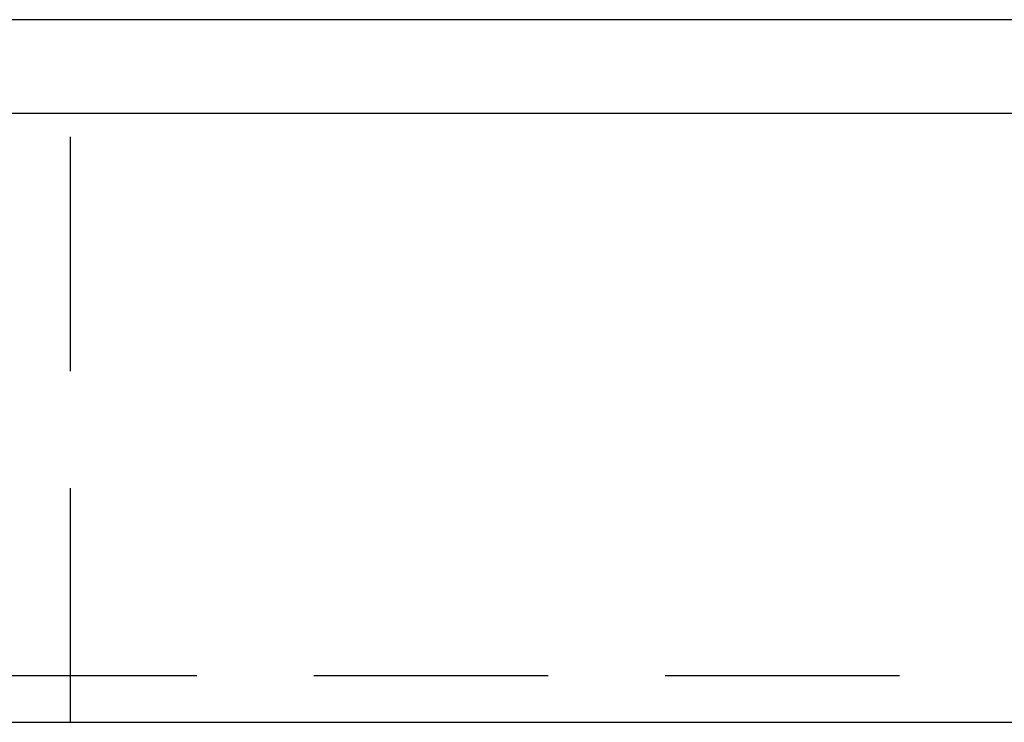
# Model space of a CAD drawing. Header units: millimetres. Extents: x 716 to 1311, y 158 to 389.
# Tile 22 of 48: x 1098 to 1119, y 188 to 203. Entities that reach past the tile are written whole.
import ezdxf

# ---------------------------------------------------------------- set-up
doc = ezdxf.new("R2010")
doc.units = ezdxf.units.MM
doc.header["$LTSCALE"] = 10
doc.linetypes.add('DASHED', pattern=[0.75, 0.5, -0.25])
doc.layers.add('2', color=7, linetype='Continuous')
doc.layers.add('4', color=7, linetype='Continuous')

msp = doc.modelspace()

# ---------------------------------------------------------------- linework, layer by layer
at = {"layer": '2', "color": 0, "linetype": 'DASHED'}
msp.add_line((1098.858, 188.142), (1098.858, 201.142), dxfattribs=at)
at = {"layer": '2', "color": 0, "linetype": 'Continuous'}
msp.add_line((940.858, 188.142), (1310.858, 188.142), dxfattribs=at)
at = {"layer": '2', "color": 0, "linetype": 'DASHED'}
msp.add_open_spline([(999.054, 189.143), (1310.858, 189.143)], degree=1, dxfattribs=at)
at = {"layer": '4', "color": 0, "linetype": 'Continuous'}
for p, q in [((1201.958, 203.142), (1045.858, 203.142)), ((1201.958, 201.142), (1045.858, 201.142))]:
    msp.add_line(p, q, dxfattribs=at)

doc.saveas('drawing.dxf')
